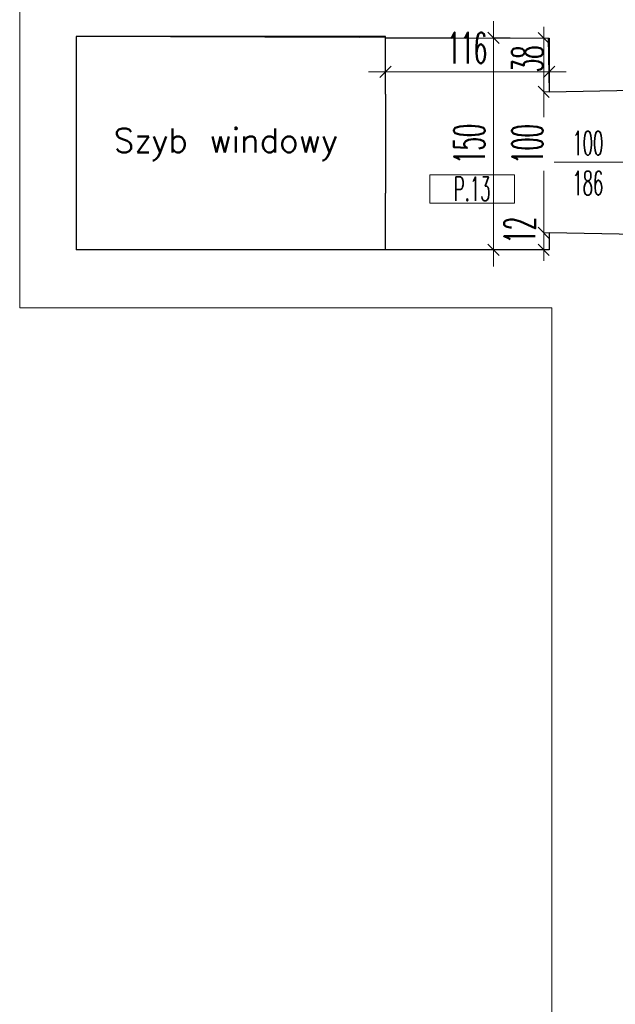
# Model space of a CAD drawing. Header units: millimetres. Extents: x -5207 to 173417, y -28809 to -6400.
# Tile 33 of 256: x -1037 to -615, y -12843 to -12146. Entities that reach past the tile are written whole.
import ezdxf

# ---------------------------------------------------------------- set-up
doc = ezdxf.new("R2010")
doc.units = ezdxf.units.MM
for name, color, linetype, lineweight in [('mr_cienka', 4, 'Continuous', 13), ('mr_obliczanie_powierzchni', 4, 'Continuous', 15), ('mr_opis', 6, 'Continuous', 9), ('mr_otwory', 6, 'Continuous', 9), ('mr_wymiar', 3, 'Continuous', 9), ('mr_ściany', 7, 'Continuous', 30)]:
    doc.layers.add(name, color=color, linetype=linetype, lineweight=lineweight)
doc.styles.get("Standard").update_dxf_attribs({"font": 'txt.shx'})
doc.styles.add('WYM', font='simplex.shx', dxfattribs={"width": 0.5})
doc.dimstyles.new('1do100', dxfattribs={"dimscale": 2, "dimtxt": 12, "dimasz": 5, "dimexe": 0, "dimexo": 0, "dimgap": 3, "dimtad": 1, "dimdec": 0, "dimrnd": 0.5, "dimdsep": 46, "dimtxsty": 'WYM', "dimblk": 'OBLIQUE', "dimcen": 1.2, "dimdle": 6, "dimclrd": 256, "dimclre": 250, "dimclrt": 4, "dimadec": 1, "dimazin": 0, "dimtfac": 1, "dimtdec": 0, "dimtix": 1, "dimtmove": 2, "dimatfit": 3, "dimldrblk": 'NONE', "dimfxl": 1, "dimfxlon": 1, "dimtolj": 1, "dimtzin": 0, "dimlwd": -1, "dimlwe": 0, "dimarcsym": 0})

# ---------------------------------------------------------------- blocks, each defined once
blk = doc.blocks.new('_Oblique')
at = {"color": 0, "linetype": 'ByBlock', "lineweight": -2}
blk.add_line((-0.5, -0.5), (0.5, 0.5), dxfattribs=at)
blk = doc.blocks.new('*D5589')
at = {"layer": 'Defpoints', "color": 0, "ltscale": 2, "transparency": 16777216}
for p in [(-662.31, -12159.27), (-666.2, -12197.27), (-662.31, -12197.27)]:
    blk.add_point(p, dxfattribs=at)
at = {"layer": 'mr_wymiar', "ltscale": 2, "transparency": 16777216}
for p, q in [((-666.2, -12159.27), (-666.2, -12151.27)), ((-666.2, -12159.27), (-666.2, -12197.27)), ((-666.2, -12197.27), (-666.2, -12205.27))]:
    blk.add_line(p, q, dxfattribs=at)
at = {"layer": 'mr_wymiar', "color": 250, "lineweight": 0, "ltscale": 2, "transparency": 16777216}
for p, q in [((-662.31, -12159.27), (-666.2, -12159.27)), ((-662.31, -12197.27), (-666.2, -12197.27))]:
    blk.add_line(p, q, dxfattribs=at)
at = {"layer": 'mr_wymiar', "ltscale": 2, "transparency": 16777216, "xscale": 8, "yscale": 8, "zscale": 8}
for p, rotation in [((-666.2, -12159.27), 270), ((-666.2, -12197.27), 90)]:
    blk.add_blockref('_Oblique', p, dxfattribs=dict(at, rotation=rotation))
at = {"layer": 'mr_wymiar', "color": 4, "ltscale": 2, "transparency": 16777216, "insert": (-677.7, -12174.05), "char_height": 22, "attachment_point": 5, "rotation": 90, "style": 'WYM'}
blk.add_mtext('\\A1;38', dxfattribs=at)
blk = doc.blocks.new('_None')
blk = doc.blocks.new('*D5590')
at = {"layer": 'Defpoints', "color": 0, "ltscale": 2, "transparency": 16777216}
for p in [(-662.31, -12197.27), (-666.2, -12297.27), (-662.31, -12297.27)]:
    blk.add_point(p, dxfattribs=at)
at = {"layer": 'mr_wymiar', "ltscale": 2, "transparency": 16777216}
for p, q in [((-666.2, -12185.27), (-666.2, -12215.21)), ((-666.2, -12309.27), (-666.2, -12253.4))]:
    blk.add_line(p, q, dxfattribs=at)
at = {"layer": 'mr_wymiar', "color": 250, "lineweight": 0, "ltscale": 2, "transparency": 16777216}
for p, q in [((-662.31, -12197.27), (-666.2, -12197.27)), ((-662.31, -12297.27), (-666.2, -12297.27))]:
    blk.add_line(p, q, dxfattribs=at)
at = {"layer": 'mr_wymiar', "ltscale": 2, "transparency": 16777216, "xscale": 8, "yscale": 8, "zscale": 8}
for p, rotation in [((-666.2, -12197.27), 90), ((-666.2, -12297.27), 270)]:
    blk.add_blockref('_Oblique', p, dxfattribs=dict(at, rotation=rotation))
at = {"layer": 'mr_wymiar', "color": 4, "ltscale": 2, "transparency": 16777216, "insert": (-677.7, -12234.3), "char_height": 22, "attachment_point": 5, "rotation": 90, "style": 'WYM'}
blk.add_mtext('\\A1;100', dxfattribs=at)
blk = doc.blocks.new('*D5591')
at = {"layer": 'Defpoints', "color": 0, "ltscale": 2, "transparency": 16777216}
for p in [(-662.31, -12297.27), (-666.2, -12309.12), (-662.31, -12309.12)]:
    blk.add_point(p, dxfattribs=at)
at = {"layer": 'mr_wymiar', "ltscale": 2, "transparency": 16777216}
for p, q in [((-666.2, -12297.27), (-666.2, -12289.27)), ((-666.2, -12297.27), (-666.2, -12309.12)), ((-666.2, -12309.12), (-666.2, -12317.12))]:
    blk.add_line(p, q, dxfattribs=at)
at = {"layer": 'mr_wymiar', "color": 250, "lineweight": 0, "ltscale": 2, "transparency": 16777216}
for p, q in [((-662.31, -12297.27), (-666.2, -12297.27)), ((-662.31, -12309.12), (-666.2, -12309.12))]:
    blk.add_line(p, q, dxfattribs=at)
at = {"layer": 'mr_wymiar', "ltscale": 2, "transparency": 16777216, "xscale": 8, "yscale": 8, "zscale": 8}
for p, rotation in [((-666.2, -12297.27), 270), ((-666.2, -12309.12), 90)]:
    blk.add_blockref('_Oblique', p, dxfattribs=dict(at, rotation=rotation))
at = {"layer": 'mr_wymiar', "color": 4, "ltscale": 2, "transparency": 16777216, "insert": (-683.2, -12295.34), "char_height": 22, "attachment_point": 5, "rotation": 90, "style": 'WYM'}
blk.add_mtext('\\A1;12', dxfattribs=at)
blk = doc.blocks.new('*D5592')
at = {"layer": 'Defpoints', "color": 0, "ltscale": 2, "transparency": 16777216}
for p in [(-680.23, -12159.25), (-701.83, -12309.12), (-662.31, -12309.12)]:
    blk.add_point(p, dxfattribs=at)
at = {"layer": 'mr_wymiar', "ltscale": 2, "transparency": 16777216}
blk.add_line((-701.83, -12147.25), (-701.83, -12321.12), dxfattribs=at)
at = {"layer": 'mr_wymiar', "color": 250, "lineweight": 0, "ltscale": 2, "transparency": 16777216}
for p, q in [((-689.83, -12159.25), (-701.83, -12159.25)), ((-689.83, -12309.12), (-701.83, -12309.12))]:
    blk.add_line(p, q, dxfattribs=at)
at = {"layer": 'mr_wymiar', "ltscale": 2, "transparency": 16777216, "xscale": 8, "yscale": 8, "zscale": 8}
for p, rotation in [((-701.83, -12159.25), 90), ((-701.83, -12309.12), 270)]:
    blk.add_blockref('_Oblique', p, dxfattribs=dict(at, rotation=rotation))
at = {"layer": 'mr_wymiar', "color": 4, "ltscale": 2, "transparency": 16777216, "insert": (-718.83, -12234.19), "char_height": 22, "attachment_point": 5, "rotation": 90, "style": 'WYM'}
blk.add_mtext('\\A1;150', dxfattribs=at)
blk = doc.blocks.new('*D5593')
at = {"layer": 'Defpoints', "color": 0, "ltscale": 2, "transparency": 16777216}
for p in [(-778.31, -12176.12), (-662.31, -12174.27), (-662.31, -12183.28)]:
    blk.add_point(p, dxfattribs=at)
at = {"layer": 'mr_wymiar', "color": 250, "lineweight": 0, "ltscale": 2, "transparency": 16777216}
for p, q in [((-778.31, -12176.12), (-778.31, -12183.28)), ((-662.31, -12174.27), (-662.31, -12183.28))]:
    blk.add_line(p, q, dxfattribs=at)
at = {"layer": 'mr_wymiar', "ltscale": 2, "transparency": 16777216}
blk.add_line((-790.31, -12183.28), (-650.31, -12183.28), dxfattribs=at)
at = {"layer": 'mr_wymiar', "ltscale": 2, "transparency": 16777216, "xscale": 8, "yscale": 8, "zscale": 8, "rotation": 180}
blk.add_blockref('_Oblique', (-778.31, -12183.28), dxfattribs=at)
at = {"layer": 'mr_wymiar', "ltscale": 2, "transparency": 16777216, "xscale": 8, "yscale": 8, "zscale": 8}
blk.add_blockref('_Oblique', (-662.31, -12183.28), dxfattribs=at)
at = {"layer": 'mr_wymiar', "color": 4, "ltscale": 2, "transparency": 16777216, "insert": (-720.31, -12166.28), "char_height": 22, "attachment_point": 5, "style": 'WYM'}
blk.add_mtext('\\A1;116', dxfattribs=at)

msp = doc.modelspace()

# ---------------------------------------------------------------- linework, layer by layer
at = {"layer": 'mr_cienka', "ltscale": 2}
for p, q in [((-746.8389, -12256.0968), (-746.8389, -12276.0968)), ((-686.8389, -12256.0968), (-746.8389, -12256.0968)), ((-746.8389, -12276.0968), (-686.8389, -12276.0968))]:
    msp.add_line(p, q, dxfattribs=at)
at = {"layer": 'mr_cienka'}
msp.add_lwpolyline([(-686.8389, -12276.0968), (-686.8389, -12256.0968)], dxfattribs=at)
at = {"layer": 'mr_obliczanie_powierzchni'}
for points in [[(-7.813, -12960.2708), (-600.3122, -12960.2708), (-660.3122, -12960.2708), (-660.3122, -12405.1233), (-660.3122, -12350.2708), (-997.3122, -12350.2708), (-1037.3122, -12350.2708), (-1037.3122, -12158.1513), (-1037.3122, -12128.1513), (-234.668, -12128.1513), (-234.668, -12093.3954), (-593.3122, -12093.3954), (-623.3122, -12093.3954), (-623.3122, -11812.8158), (-623.3122, -11782.8158), (691.1878, -11782.8158)], [(-602.3122, -12196.2708), (-662.3122, -12197.2708), (-662.9455, -12159.27), (-997.3122, -12158.2708), (-997.3122, -12309.1231), (-662.3122, -12309.1231), (-662.3122, -12297.2708), (-600.3122, -12298.2708)]]:
    msp.add_lwpolyline(points, dxfattribs=at)
at = {"layer": 'mr_otwory', "ltscale": 2}
msp.add_line((-608.7594, -12247.0502), (-658.7594, -12247.0502), dxfattribs=at)
at = {"layer": 'mr_ściany', "ltscale": 2}
for p, q in [((-778.3122, -12158.2708), (-997.3122, -12158.2708)), ((-997.3122, -12158.2708), (-997.3122, -12309.1231)), ((-778.3122, -12199.1231), (-778.3122, -12158.2708)), ((-778.3122, -12199.1231), (-778.3122, -12159.1231)), ((-778.3122, -12159.1231), (-662.3122, -12159.2708)), ((-662.3122, -12159.2708), (-662.3122, -12197.2708)), ((-662.3122, -12197.2708), (-602.3122, -12196.2708)), ((-778.3122, -12199.1231), (-778.3122, -12269.1231)), ((-778.3122, -12309.1231), (-778.3122, -12269.1231)), ((-778.3122, -12309.1231), (-778.3122, -12269.1231)), ((-600.3122, -12298.2708), (-662.3122, -12297.2708)), ((-662.3122, -12297.2708), (-662.3122, -12309.1231)), ((-778.3122, -12309.1231), (-997.3122, -12309.1231)), ((-662.3122, -12309.1231), (-778.3122, -12309.1231))]:
    msp.add_line(p, q, dxfattribs=at)

# ---------------------------------------------------------------- texts
at = {"layer": 'mr_opis', "insert": (-975.457, -12223.2239), "char_height": 17, "attachment_point": 1}
msp.add_mtext_dynamic_manual_height_columns('\\pxqc;Szyb windowy', width=168.269703, gutter_width=148.0666, heights=[0], dxfattribs=at)
at = {"layer": 'mr_otwory', "ltscale": 2, "char_height": 17, "attachment_point": 5, "style": 'WYM'}
for s, width, insert in [('100\\P186', 54.56776, (-634.9202, -12247.8317)), ('P.13', 40, (-716.8389, -12266.0968))]:
    msp.add_mtext_dynamic_manual_height_columns(s, width=width, gutter_width=75, heights=[0], dxfattribs=dict(at, insert=insert))

# ---------------------------------------------------------------- dimensions: what is measured, and where the dimension line sits
at = {"layer": 'mr_wymiar', "ltscale": 2}
dim = msp.add_linear_dim(base=(-701.8336, -12309.1231), p1=(-680.2251, -12159.248), p2=(-662.3122, -12309.1231), angle=270, dimstyle='1do100', override={"dimtxt": 11, "dimasz": 4, "dimfxl": 6}, dxfattribs=at)
dim.commit()
dim.dimension.update_dxf_attribs({"geometry": '*D5592', "text_midpoint": (-718.8336, -12234.1855)})
dim = msp.add_linear_dim(base=(-662.3122, -12183.2755), p1=(-778.3122, -12176.1231), p2=(-662.3122, -12174.2708), dimstyle='1do100', override={"dimtxt": 11, "dimasz": 4, "dimfxl": 6}, dxfattribs=at)
dim.commit()
dim.dimension.update_dxf_attribs({"geometry": '*D5593', "text_midpoint": (-720.3122, -12166.2755)})
for base, p1, p2, picture, middle in [((-666.2002, -12197.2708), (-662.3122, -12159.2708), (-662.3122, -12197.2708), '*D5589', (-677.7002, -12174.0524)), ((-666.2002, -12297.2708), (-662.3122, -12197.2708), (-662.3122, -12297.2708), '*D5590', (-677.7002, -12234.3035)), ((-666.2002, -12309.1231), (-662.3122, -12297.2708), (-662.3122, -12309.1231), '*D5591', (-683.2002, -12295.3398))]:
    dim = msp.add_linear_dim(base=base, p1=p1, p2=p2, angle=270, dimstyle='1do100', override={"dimtxt": 11, "dimasz": 4, "dimfxl": 6}, dxfattribs=at)
    dim.commit()
    dim.dimension.update_dxf_attribs({"geometry": picture, "text_midpoint": middle, "dimtype": 160})

doc.saveas('drawing.dxf')
